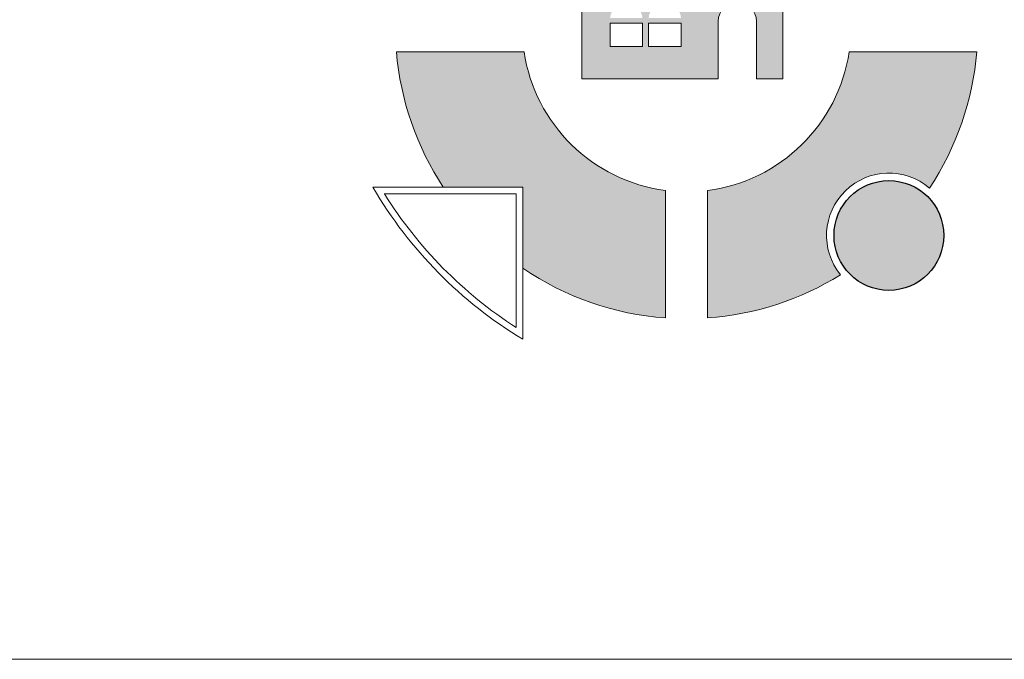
# Model space of a CAD drawing. Header units: millimetres. Extents: x -14609 to 44937, y 52278 to 67558.
# Tile 10 of 48: x 31953 to 32133, y 53959 to 54076. Entities that reach past the tile are written whole.
import ezdxf

# ---------------------------------------------------------------- set-up
doc = ezdxf.new("R2010")
doc.units = ezdxf.units.MM

msp = doc.modelspace()

# ---------------------------------------------------------------- hatches: boundary and pattern name
at = {"linetype": 'Continuous', "lineweight": 20}
h = msp.add_hatch(color=152, dxfattribs=at)
h.paths.add_polyline_path([(32055.82, 54083.68), (32055.82, 54065.5), (32080.87, 54065.5), (32080.87, 54076.06, -0.999998), (32087.87, 54076.06), (32087.87, 54065.5), (32092.69, 54065.5), (32092.69, 54083.68)])
h.paths.add_polyline_path([(32066.97, 54071.45), (32061.02, 54071.45), (32061.02, 54075.7), (32066.97, 54075.7)], flags=0)
h.paths.add_polyline_path([(32061.03, 54076.65, -0.933066), (32066.96, 54076.65)], flags=0)
h.paths.add_polyline_path([(32068.1, 54075.7), (32074.04, 54075.7), (32074.04, 54071.45), (32068.1, 54071.45)], flags=0)
h.paths.add_polyline_path([(32074.04, 54076.65), (32068.1, 54076.65, -0.933066)], flags=0)
for points in [[(32045.02, 54045.62), (32045.02, 54030.77, 0.131747), (32071.17, 54021.66), (32071.17, 54045.06, -0.33476), (32045.24, 54070.49), (32021.81, 54070.49, 0.125003), (32030.4, 54045.62)], [(32078.92, 54045.05), (32078.92, 54021.66, 0.1217), (32103.3, 54029.59, -0.913831), (32119.63, 54045.47, 0.125876), (32128.32, 54070.49), (32104.9, 54070.49, -0.335254)]]:
    msp.add_hatch(color=152, dxfattribs=at).paths.add_polyline_path(points)
at = {"linetype": 'Continuous', "lineweight": 25, "true_color": 0xdf0000}
msp.add_hatch(color=12, dxfattribs=at).paths.add_polyline_path([(32122.25, 54036.79, 1), (32102.12, 54036.79, 1)])

# ---------------------------------------------------------------- linework, layer by layer
at = {"color": 152, "linetype": 'Continuous', "lineweight": 20}
for p, q in [((32071.17, 54021.66), (32071.17, 54045.06)), ((32078.92, 54021.66), (32078.92, 54045.05))]:
    msp.add_line(p, q, dxfattribs=at)
at = {"color": 7, "linetype": 'Continuous', "lineweight": 13}
msp.add_line((31595.18, 53959.08), (32171.18, 53959.08), dxfattribs=at)
at = {"color": 152, "linetype": 'Continuous', "lineweight": 20, "flags": 128}
for points in [[(32080.87, 54065.5), (32055.82, 54065.5), (32055.82, 54083.68), (32092.69, 54083.68), (32092.69, 54065.5), (32087.87, 54065.5)], [(32080.87, 54065.5), (32080.87, 54076.06)], [(32087.87, 54065.5), (32087.87, 54076.06)], [(32021.81, 54070.49), (32045.24, 54070.49)], [(32128.32, 54070.49), (32104.9, 54070.49)], [(32045.02, 54017.76), (32045.02, 54045.62), (32017.5, 54045.62)], [(32045.02, 54017.76), (32045.02, 54045.62), (32017.5, 54045.62)], [(32043.82, 54019.89), (32043.82, 54044.42), (32019.6, 54044.42)]]:
    msp.add_lwpolyline(points, dxfattribs=at)
for points in [[(32061.02, 54071.45), (32066.97, 54071.45), (32066.97, 54075.7), (32061.02, 54075.7)], [(32068.1, 54071.45), (32074.04, 54071.45), (32074.04, 54075.7), (32068.1, 54075.7)]]:
    msp.add_lwpolyline(points, close=True, dxfattribs=at)
at = {"color": 12, "linetype": 'Continuous', "lineweight": 25, "true_color": 0xdf0000}
msp.add_circle((32112.18, 54036.79), 10.07, dxfattribs=at)
at = {"color": 152, "linetype": 'Continuous', "lineweight": 20}
for centre, radius, start, end in [((32084.37, 54076.06), 3.5, 0, 180), ((32075.07, 54074.96), 53.44, 184.8014, 213.3022), ((32075.07, 54074.96), 30.16, 188.5293, 262.5632), ((32075.07, 54074.96), 30.16, 277.3349, 351.4707), ((32075.07, 54074.96), 53.44, 326.5008, 355.1986), ((32112.18, 54036.79), 11.44, 49.3498, 219.038), ((32085.95, 54085.71), 79.32, 210.3556, 238.9414), ((32086.8, 54086.56), 79.32, 212.0949, 237.1888), ((32075.07, 54074.96), 53.44, 235.7898, 265.811), ((32075.07, 54074.96), 53.44, 274.1318, 301.887)]:
    msp.add_arc(centre, radius, start, end, dxfattribs=at)

doc.saveas('drawing.dxf')
